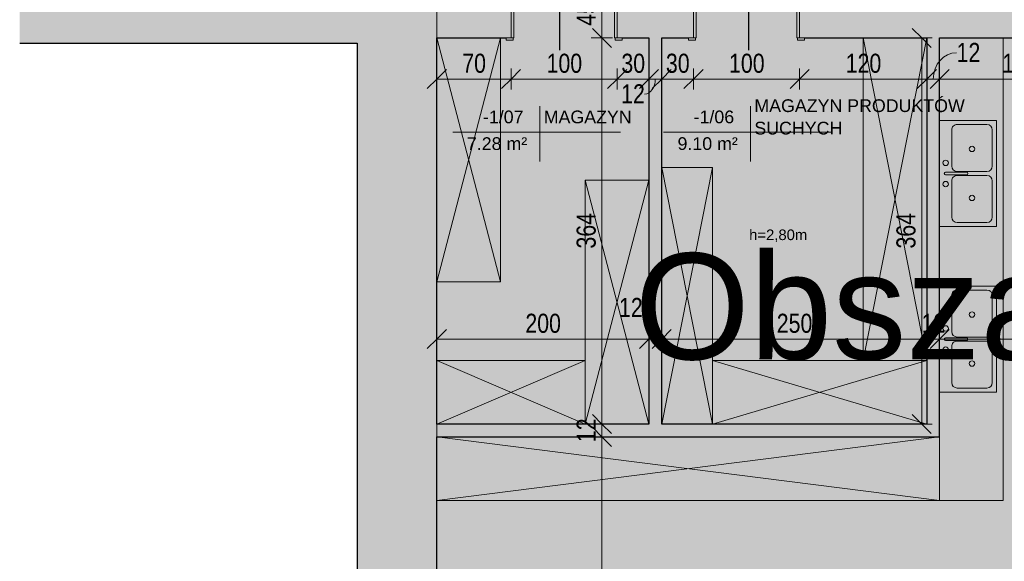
# Model space of a CAD drawing. Header units: centimetres. Extents: x 14802 to 18321, y -10692 to -8506.
# Tile 2 of 33: x 14802 to 15731, y -10119 to -9608. Entities that reach past the tile are written whole.
import ezdxf

# ---------------------------------------------------------------- set-up
doc = ezdxf.new("R2010")
doc.units = ezdxf.units.CM
for name, color, linetype, lineweight in [('A-ANNO-DIMS', 211, 'Continuous', 9), ('A-ANNO-DIMS-100', 211, 'Continuous', 9), ('A-AREA-IDEN', 2, 'Continuous', 9), ('A-DETL-GENF', 92, 'Continuous', 9), ('A-DETL-MEDM', 33, 'Continuous', 25), ('A-DETL-THIN', 151, 'Continuous', 9), ('A-DOOR', 31, 'Continuous', 9), ('A-DOOR-FRAM', 31, 'Continuous', 18), ('A-WALL', 113, 'Continuous', 9), ('A-WALL-PATT', 111, 'Continuous', 25), ('G-ANNO-TEXT', 231, 'Continuous', 9), ('P-SANR-FIXT', 6, 'Continuous', 9)]:
    doc.layers.add(name, color=color, linetype=linetype, lineweight=lineweight)
doc.styles.add('Arial_1', font='arial.ttf', dxfattribs={"height": 12})
doc.styles.add('Arial_3', font='arial.ttf', dxfattribs={"width": 0.8, "height": 18})
doc.styles.add('Arial_4', font='arial.ttf', dxfattribs={"height": 10})
doc.styles.add('Arial_6', font='arial.ttf', dxfattribs={"height": 100})
doc.dimstyles.new('Przekątna_-_1_8_mm_Arial', dxfattribs={"dimscale": 30.48, "dimtxt": 18.364669, "dimasz": 0.590551, "dimexe": 0.328084, "dimexo": 0.0625, "dimgap": 0.016404, "dimtad": 1, "dimdec": 0, "dimdsep": 46, "dimtxsty": 'Arial_3', "dimblk1": 'OBLIQUE', "dimblk2": 'OBLIQUE', "dimsah": 1, "dimcen": 0.09, "dimazin": 0, "dimtfac": 1, "dimtdec": 4, "dimtix": 1, "dimtmove": 0, "dimatfit": 3, "dimfxl": 0.328084, "dimfxlon": 1, "dimtvp": 1, "dimtolj": 1, "dimtzin": 0, "dimarcsym": 2})
doc.dimstyles.new('Przekątna_-_1_8_mm_Arial_1', dxfattribs={"dimscale": 30.48, "dimtxt": 18.364669, "dimasz": 0.590551, "dimexe": 0.328084, "dimexo": 0.0625, "dimgap": 0.016404, "dimtad": 1, "dimdec": 0, "dimdsep": 46, "dimtxsty": 'Arial_3', "dimblk1": 'OBLIQUE', "dimblk2": 'OBLIQUE', "dimsah": 1, "dimcen": 0.09, "dimazin": 0, "dimtfac": 1, "dimtdec": 4, "dimtix": 1, "dimtmove": 1, "dimatfit": 3, "dimfxl": 0.328084, "dimfxlon": 1, "dimtvp": 1, "dimtolj": 1, "dimtzin": 0, "dimarcsym": 2})

# ---------------------------------------------------------------- blocks, each defined once
blk = doc.blocks.new('Zlew kuchenny podwójny - 1000 x 535mm-496617-1_Poziom piwnicy')
at = {"layer": 'P-SANR-FIXT'}
for p, q in [((-48.43, 26.98), (-48.43, -26.52)), ((0.3, 21.27), (0.3, 1.5)), ((2.84, 21.27), (2.84, 1.5)), ((51.57, -26.52), (51.57, 26.98)), ((-44.62, 10.47), (-44.62, -17.63)), ((-5.42, 15.55), (-39.54, 15.55)), ((-0.34, 10.47), (-0.34, -17.63)), ((3.47, 10.47), (3.47, -17.63)), ((42.68, 15.55), (8.55, 15.55)), ((47.76, -17.63), (47.76, 10.47)), ((-48.43, -26.52), (51.57, -26.52)), ((-39.54, -22.71), (-5.42, -22.71)), ((8.55, -22.71), (42.68, -22.71))]:
    blk.add_line(p, q, dxfattribs=at)
for centre, radius, start, end in [((-8.43, 21.27), 2.54, 360, 180), ((-8.43, 21.27), 2.54, 180, 360), ((1.57, 21.27), 1.27, 360, 180), ((11.57, 21.27), 2.54, 360, 180), ((11.57, 21.27), 2.54, 180, 360), ((-39.54, 10.47), 5.08, 90, 180), ((-5.42, 10.47), 5.08, 360, 90), ((8.55, 10.47), 5.08, 90, 180), ((42.68, 10.47), 5.08, 360, 90), ((1.57, 1.5), 1.27, 180, 0), ((-21.53, -3.58), 2.54, 0, 180), ((-21.53, -3.58), 2.54, 180, 360), ((24.66, -3.58), 2.54, 0, 180), ((24.66, -3.58), 2.54, 180, 360), ((-39.54, -17.63), 5.08, 180, 270), ((-5.42, -17.63), 5.08, 270, 0), ((8.55, -17.63), 5.08, 180, 270), ((42.68, -17.63), 5.08, 270, 0)]:
    blk.add_arc(centre, radius, start, end, dxfattribs=at)
blk = doc.blocks.new('wewnetrzne dwupanelowe - 900 x 2100mm-456959-1_Poziom piwnicy')
at = {"layer": 'A-DOOR'}
for p, q in [((-54.635, 24.8175), (-48.135, 24.8175)), ((-54.635, 22.8175), (-54.635, 24.8175)), ((-48.135, 22.8175), (-54.635, 22.8175)), ((-48.135, 24.8175), (-48.135, 22.8175)), ((48.135, 24.8175), (54.635, 24.8175)), ((48.135, 22.8175), (48.135, 24.8175)), ((54.635, 22.8175), (48.135, 22.8175)), ((54.635, 24.8175), (54.635, 22.8175)), ((-54.635, -22.1825), (-48.135, -22.1825)), ((-54.635, -24.1825), (-54.635, -22.1825)), ((-48.135, -24.1825), (-54.635, -24.1825)), ((-48.135, -22.1825), (-48.135, -24.1825)), ((48.135, -22.1825), (54.635, -22.1825)), ((48.135, -24.1825), (48.135, -22.1825)), ((54.635, -24.1825), (48.135, -24.1825)), ((54.635, -22.1825), (54.635, -24.1825))]:
    blk.add_line(p, q, dxfattribs=at)
at = {"layer": 'A-DOOR', "lineweight": 18}
for p, q in [((44, -22.1825), (47.5, -22.1825)), ((44, -117.1825), (44, -22.1825)), ((47.5, -22.1825), (47.5, -117.1825)), ((47.5, -117.1825), (44, -117.1825))]:
    blk.add_line(p, q, dxfattribs=at)
at = {"layer": 'A-DOOR'}
blk.add_arc((47.5, -22.1825), 95, 180, 270, dxfattribs=at)
at = {"layer": 'A-DOOR-FRAM'}
for p, q in [((-50, 22.8175), (-47.5, 22.8175)), ((-50, -22.1825), (-50, 22.8175)), ((-47.5, 22.8175), (-47.5, -15.19)), ((47.5, 22.8175), (50, 22.8175)), ((47.5, -15.19), (47.5, 22.8175)), ((50, 22.8175), (50, -22.1825)), ((-47.5, -15.19), (-46.23, -15.19)), ((-46.23, -15.19), (-46.23, -18.6825)), ((46.23, -15.19), (47.5, -15.19)), ((46.23, -18.6825), (46.23, -15.19)), ((-47.5, -22.1825), (-50, -22.1825)), ((-47.5, -18.6825), (-47.5, -22.1825)), ((-46.23, -18.6825), (-47.5, -18.6825)), ((47.5, -18.6825), (46.23, -18.6825)), ((47.5, -22.1825), (47.5, -18.6825)), ((50, -22.1825), (47.5, -22.1825))]:
    blk.add_line(p, q, dxfattribs=at)
blk = doc.blocks.new('Etyk_pom_1_mala - Etyk_pom_1_mala-219433-1_Poziom piwnicy')
at = {"layer": 'A-AREA-IDEN'}
for p, q in [((-0.0958, 0.1444), (-0.0958, -0.3781)), ((-0.9154, -0.1015), (0.6661, -0.1015))]:
    blk.add_line(p, q, dxfattribs=at)
blk = doc.blocks.new('DIMBLOCK10-1_Poziom piwnicy')
at = {"layer": 'A-ANNO-DIMS-100'}
for p, q in [((15195.62, -9909.53), (15195.62, -9899.53)), ((15195.62, -9909.53), (15204.62, -9900.53)), ((15395.62, -9909.53), (15395.62, -9899.53)), ((15395.62, -9909.53), (15404.62, -9900.53)), ((15195.62, -9909.53), (15186.62, -9918.53)), ((15195.62, -9909.53), (15395.62, -9909.53)), ((15195.62, -9909.53), (15195.62, -9919.53)), ((15395.62, -9909.53), (15386.62, -9918.53)), ((15395.62, -9909.53), (15395.62, -9919.53))]:
    blk.add_line(p, q, dxfattribs=at)
at = {"layer": 'A-ANNO-DIMS-100', "color": 0, "insert": (15279.09, -9885.66), "char_height": 18, "width": 39.6677, "attachment_point": 1, "line_spacing_factor": 0.941778, "style": 'Arial_3'}
blk.add_mtext('200', dxfattribs=at)
blk = doc.blocks.new('_Oblique')
at = {"color": 0, "linetype": 'ByBlock', "lineweight": -2}
blk.add_line((-0.5, -0.5), (0.5, 0.5), dxfattribs=at)
blk = doc.blocks.new('DIMBLOCK11-1_Poziom piwnicy')
at = {"layer": 'A-ANNO-DIMS-100'}
for p, q in [((15395.62, -9909.53), (15395.62, -9899.53)), ((15395.62, -9909.53), (15404.62, -9900.53)), ((15407.62, -9909.53), (15407.62, -9899.53)), ((15407.62, -9909.53), (15416.62, -9900.53)), ((15395.62, -9909.53), (15386.62, -9918.53)), ((15395.62, -9909.53), (15407.62, -9909.53)), ((15395.62, -9909.53), (15395.62, -9919.53)), ((15407.62, -9909.53), (15398.62, -9918.53)), ((15407.62, -9909.53), (15407.62, -9919.53))]:
    blk.add_line(p, q, dxfattribs=at)
blk.add_ellipse((15389.39, -9909.53), major_axis=(0, 29.52), ratio=0.414186, start_param=4.712389, end_param=6.283185, dxfattribs=at)
at = {"layer": 'A-ANNO-DIMS-100', "color": 0, "insert": (15367.36, -9870.76), "char_height": 18, "width": 26.4451, "attachment_point": 1, "line_spacing_factor": 0.941778, "style": 'Arial_3'}
blk.add_mtext('12', dxfattribs=at)
blk = doc.blocks.new('DIMBLOCK12-1_Poziom piwnicy')
at = {"layer": 'A-ANNO-DIMS-100'}
for p, q in [((15407.62, -9909.53), (15407.62, -9899.53)), ((15407.62, -9909.53), (15416.62, -9900.53)), ((15657.62, -9909.53), (15657.62, -9899.53)), ((15657.62, -9909.53), (15666.62, -9900.53)), ((15407.62, -9909.53), (15398.62, -9918.53)), ((15407.62, -9909.53), (15657.62, -9909.53)), ((15407.62, -9909.53), (15407.62, -9919.53)), ((15657.62, -9909.53), (15648.62, -9918.53)), ((15657.62, -9909.53), (15657.62, -9919.53))]:
    blk.add_line(p, q, dxfattribs=at)
at = {"layer": 'A-ANNO-DIMS-100', "color": 0, "insert": (15516.09, -9885.66), "char_height": 18, "width": 39.6677, "attachment_point": 1, "line_spacing_factor": 0.941778, "style": 'Arial_3'}
blk.add_mtext('250', dxfattribs=at)
blk = doc.blocks.new('DIMBLOCK13-1_Poziom piwnicy')
at = {"layer": 'A-ANNO-DIMS-100'}
for p, q in [((15657.62, -9909.53), (15657.62, -9899.53)), ((15657.62, -9909.53), (15666.62, -9900.53)), ((15669.62, -9909.53), (15669.62, -9899.53)), ((15669.62, -9909.53), (15678.62, -9900.53)), ((15657.62, -9909.53), (15648.62, -9918.53)), ((15657.62, -9909.53), (15669.62, -9909.53)), ((15657.62, -9909.53), (15657.62, -9919.53)), ((15669.62, -9909.53), (15660.62, -9918.53)), ((15669.62, -9909.53), (15669.62, -9919.53))]:
    blk.add_line(p, q, dxfattribs=at)
at = {"layer": 'A-ANNO-DIMS-100', "color": 0, "insert": (15652.6, -9885.66), "char_height": 18, "width": 26.4451, "attachment_point": 1, "line_spacing_factor": 0.941778, "style": 'Arial_3'}
blk.add_mtext('12', dxfattribs=at)
blk = doc.blocks.new('DIMBLOCK14-1_Poziom piwnicy')
at = {"layer": 'A-ANNO-DIMS-100'}
for p, q in [((15669.62, -9909.53), (15669.62, -9899.53)), ((15669.62, -9909.53), (15678.62, -9900.53)), ((16193.62, -9909.53), (16193.62, -9899.53)), ((16193.62, -9909.53), (16202.62, -9900.53)), ((15669.62, -9909.53), (15660.62, -9918.53)), ((15669.62, -9909.53), (16193.62, -9909.53)), ((15669.62, -9909.53), (15669.62, -9919.53)), ((16193.62, -9909.53), (16184.62, -9918.53)), ((16193.62, -9909.53), (16193.62, -9919.53))]:
    blk.add_line(p, q, dxfattribs=at)
at = {"layer": 'A-ANNO-DIMS-100', "color": 0, "insert": (15915.09, -9885.66), "char_height": 18, "width": 39.6677, "attachment_point": 1, "line_spacing_factor": 0.941778, "style": 'Arial_3'}
blk.add_mtext('524', dxfattribs=at)
blk = doc.blocks.new('DIMBLOCK63-1_Poziom piwnicy')
at = {"layer": 'A-ANNO-DIMS-100'}
for p, q in [((15351.28, -10001.71), (15342.28, -9992.71)), ((15351.28, -10001.71), (15341.28, -10001.71)), ((15351.28, -10340.49), (15351.28, -10001.71)), ((15351.28, -10001.71), (15360.28, -10010.71)), ((15351.28, -10001.71), (15361.28, -10001.71)), ((15351.28, -10340.49), (15342.28, -10331.49)), ((15351.28, -10340.49), (15341.28, -10340.49)), ((15351.28, -10340.49), (15360.28, -10349.49)), ((15351.28, -10340.49), (15361.28, -10340.49))]:
    blk.add_line(p, q, dxfattribs=at)
at = {"layer": 'A-ANNO-DIMS-100', "color": 0, "insert": (15327.41, -10187.63), "char_height": 18, "width": 39.6677, "attachment_point": 1, "rotation": 90, "line_spacing_factor": 0.941778, "style": 'Arial_3'}
blk.add_mtext('339', dxfattribs=at)
blk = doc.blocks.new('DIMBLOCK64-1_Poziom piwnicy')
at = {"layer": 'A-ANNO-DIMS-100'}
for p, q in [((15351.28, -9989.71), (15342.28, -9980.71)), ((15351.28, -9989.71), (15341.28, -9989.71)), ((15351.28, -10001.71), (15342.28, -9992.71)), ((15351.28, -10001.71), (15351.28, -9989.71)), ((15351.28, -9989.71), (15360.28, -9998.71)), ((15351.28, -9989.71), (15361.28, -9989.71)), ((15351.28, -10001.71), (15341.28, -10001.71)), ((15351.28, -10001.71), (15360.28, -10010.71)), ((15351.28, -10001.71), (15361.28, -10001.71))]:
    blk.add_line(p, q, dxfattribs=at)
at = {"layer": 'A-ANNO-DIMS-100', "color": 0, "insert": (15327.41, -10006.73), "char_height": 18, "width": 26.4451, "attachment_point": 1, "rotation": 90, "line_spacing_factor": 0.941778, "style": 'Arial_3'}
blk.add_mtext('12', dxfattribs=at)
blk = doc.blocks.new('DIMBLOCK65-1_Poziom piwnicy')
at = {"layer": 'A-ANNO-DIMS-100'}
for p, q in [((15351.28, -9625.71), (15342.28, -9616.71)), ((15351.28, -9625.71), (15341.28, -9625.71)), ((15351.28, -9989.71), (15351.28, -9625.71)), ((15351.28, -9625.71), (15360.28, -9634.71)), ((15351.28, -9625.71), (15361.28, -9625.71)), ((15351.28, -9989.71), (15342.28, -9980.71)), ((15351.28, -9989.71), (15341.28, -9989.71)), ((15351.28, -9989.71), (15360.28, -9998.71)), ((15351.28, -9989.71), (15361.28, -9989.71))]:
    blk.add_line(p, q, dxfattribs=at)
at = {"layer": 'A-ANNO-DIMS-100', "color": 0, "insert": (15327.41, -9824.24), "char_height": 18, "width": 39.6677, "attachment_point": 1, "rotation": 90, "line_spacing_factor": 0.941778, "style": 'Arial_3'}
blk.add_mtext('364', dxfattribs=at)
blk = doc.blocks.new('DIMBLOCK66-1_Poziom piwnicy')
at = {"layer": 'A-ANNO-DIMS-100'}
for p, q in [((15351.28, -9580.71), (15342.28, -9571.71)), ((15351.28, -9580.71), (15341.28, -9580.71)), ((15351.28, -9625.71), (15351.28, -9580.71)), ((15351.28, -9580.71), (15360.28, -9589.71)), ((15351.28, -9580.71), (15361.28, -9580.71)), ((15351.28, -9625.71), (15342.28, -9616.71)), ((15351.28, -9625.71), (15341.28, -9625.71)), ((15351.28, -9625.71), (15360.28, -9634.71)), ((15351.28, -9625.71), (15361.28, -9625.71))]:
    blk.add_line(p, q, dxfattribs=at)
at = {"layer": 'A-ANNO-DIMS-100', "color": 0, "insert": (15327.41, -9614.23), "char_height": 18, "width": 26.4451, "attachment_point": 1, "rotation": 90, "line_spacing_factor": 0.941778, "style": 'Arial_3'}
blk.add_mtext('45', dxfattribs=at)
blk = doc.blocks.new('DIMBLOCK73-1_Poziom piwnicy')
at = {"layer": 'A-ANNO-DIMS-100'}
for p, q in [((15652.75, -9625.71), (15643.75, -9616.71)), ((15652.75, -9625.71), (15642.75, -9625.71)), ((15652.75, -9989.71), (15652.75, -9625.71)), ((15652.75, -9625.71), (15661.75, -9634.71)), ((15652.75, -9625.71), (15662.75, -9625.71)), ((15652.75, -9989.71), (15643.75, -9980.71)), ((15652.75, -9989.71), (15642.75, -9989.71)), ((15652.75, -9989.71), (15661.75, -9998.71)), ((15652.75, -9989.71), (15662.75, -9989.71))]:
    blk.add_line(p, q, dxfattribs=at)
at = {"layer": 'A-ANNO-DIMS-100', "color": 0, "insert": (15628.88, -9824.24), "char_height": 18, "width": 39.6677, "attachment_point": 1, "rotation": 90, "line_spacing_factor": 0.941778, "style": 'Arial_3'}
blk.add_mtext('364', dxfattribs=at)
blk = doc.blocks.new('DIMBLOCK240-1_Poziom piwnicy')
at = {"layer": 'A-ANNO-DIMS-100'}
for p, q in [((15195.62, -9664.41), (15195.62, -9654.41)), ((15195.62, -9664.41), (15204.62, -9655.41)), ((15265.62, -9664.41), (15265.62, -9654.41)), ((15265.62, -9664.41), (15274.62, -9655.41)), ((15195.62, -9664.41), (15186.62, -9673.41)), ((15195.62, -9664.41), (15265.62, -9664.41)), ((15195.62, -9664.41), (15195.62, -9674.41)), ((15265.62, -9664.41), (15256.62, -9673.41)), ((15265.62, -9664.41), (15265.62, -9674.41))]:
    blk.add_line(p, q, dxfattribs=at)
at = {"layer": 'A-ANNO-DIMS-100', "color": 0, "insert": (15219.6, -9640.55), "char_height": 18, "width": 26.4451, "attachment_point": 1, "line_spacing_factor": 0.941778, "style": 'Arial_3'}
blk.add_mtext('70', dxfattribs=at)
blk = doc.blocks.new('DIMBLOCK241-1_Poziom piwnicy')
at = {"layer": 'A-ANNO-DIMS-100'}
for p, q in [((15265.62, -9664.41), (15265.62, -9654.41)), ((15265.62, -9664.41), (15274.62, -9655.41)), ((15365.62, -9664.41), (15365.62, -9654.41)), ((15365.62, -9664.41), (15374.62, -9655.41)), ((15265.62, -9664.41), (15256.62, -9673.41)), ((15265.62, -9664.41), (15365.62, -9664.41)), ((15265.62, -9664.41), (15265.62, -9674.41)), ((15365.62, -9664.41), (15356.62, -9673.41)), ((15365.62, -9664.41), (15365.62, -9674.41))]:
    blk.add_line(p, q, dxfattribs=at)
at = {"layer": 'A-ANNO-DIMS-100', "color": 0, "insert": (15299.09, -9640.55), "char_height": 18, "width": 39.6677, "attachment_point": 1, "line_spacing_factor": 0.941778, "style": 'Arial_3'}
blk.add_mtext('100', dxfattribs=at)
blk = doc.blocks.new('DIMBLOCK242-1_Poziom piwnicy')
at = {"layer": 'A-ANNO-DIMS-100'}
for p, q in [((15365.62, -9664.41), (15365.62, -9654.41)), ((15365.62, -9664.41), (15374.62, -9655.41)), ((15395.62, -9664.41), (15395.62, -9654.41)), ((15395.62, -9664.41), (15404.62, -9655.41)), ((15365.62, -9664.41), (15356.62, -9673.41)), ((15365.62, -9664.41), (15395.62, -9664.41)), ((15365.62, -9664.41), (15365.62, -9674.41)), ((15395.62, -9664.41), (15386.62, -9673.41)), ((15395.62, -9664.41), (15395.62, -9674.41))]:
    blk.add_line(p, q, dxfattribs=at)
at = {"layer": 'A-ANNO-DIMS-100', "color": 0, "insert": (15369.6, -9640.55), "char_height": 18, "width": 26.4451, "attachment_point": 1, "line_spacing_factor": 0.941778, "style": 'Arial_3'}
blk.add_mtext('30', dxfattribs=at)
blk = doc.blocks.new('DIMBLOCK243-1_Poziom piwnicy')
at = {"layer": 'A-ANNO-DIMS-100'}
for p, q in [((15395.62, -9664.41), (15395.62, -9654.41)), ((15395.62, -9664.41), (15404.62, -9655.41)), ((15407.62, -9664.41), (15407.62, -9654.41)), ((15407.62, -9664.41), (15416.62, -9655.41)), ((15395.62, -9664.41), (15386.62, -9673.41)), ((15395.62, -9664.41), (15407.62, -9664.41)), ((15395.62, -9664.41), (15395.62, -9674.41)), ((15407.62, -9664.41), (15398.62, -9673.41)), ((15407.62, -9664.41), (15407.62, -9674.41))]:
    blk.add_line(p, q, dxfattribs=at)
blk.add_ellipse((15391.43, -9664.41), major_axis=(0, 14.16), ratio=0.719473, start_param=3.141593, end_param=4.712389, dxfattribs=at)
at = {"layer": 'A-ANNO-DIMS-100', "color": 0, "insert": (15369.39, -9669.34), "char_height": 18, "width": 26.4451, "attachment_point": 1, "line_spacing_factor": 0.941778, "style": 'Arial_3'}
blk.add_mtext('12', dxfattribs=at)
blk = doc.blocks.new('DIMBLOCK244-1_Poziom piwnicy')
at = {"layer": 'A-ANNO-DIMS-100'}
for p, q in [((15407.62, -9664.41), (15407.62, -9654.41)), ((15407.62, -9664.41), (15416.62, -9655.41)), ((15437.62, -9664.41), (15437.62, -9654.41)), ((15437.62, -9664.41), (15446.62, -9655.41)), ((15407.62, -9664.41), (15398.62, -9673.41)), ((15407.62, -9664.41), (15437.62, -9664.41)), ((15407.62, -9664.41), (15407.62, -9674.41)), ((15437.62, -9664.41), (15428.62, -9673.41)), ((15437.62, -9664.41), (15437.62, -9674.41))]:
    blk.add_line(p, q, dxfattribs=at)
at = {"layer": 'A-ANNO-DIMS-100', "color": 0, "insert": (15411.6, -9640.55), "char_height": 18, "width": 26.4451, "attachment_point": 1, "line_spacing_factor": 0.941778, "style": 'Arial_3'}
blk.add_mtext('30', dxfattribs=at)
blk = doc.blocks.new('DIMBLOCK245-1_Poziom piwnicy')
at = {"layer": 'A-ANNO-DIMS-100'}
for p, q in [((15437.62, -9664.41), (15437.62, -9654.41)), ((15437.62, -9664.41), (15446.62, -9655.41)), ((15537.62, -9664.41), (15537.62, -9654.41)), ((15537.62, -9664.41), (15546.62, -9655.41)), ((15437.62, -9664.41), (15428.62, -9673.41)), ((15437.62, -9664.41), (15537.62, -9664.41)), ((15437.62, -9664.41), (15437.62, -9674.41)), ((15537.62, -9664.41), (15528.62, -9673.41)), ((15537.62, -9664.41), (15537.62, -9674.41))]:
    blk.add_line(p, q, dxfattribs=at)
at = {"layer": 'A-ANNO-DIMS-100', "color": 0, "insert": (15471.09, -9640.55), "char_height": 18, "width": 39.6677, "attachment_point": 1, "line_spacing_factor": 0.941778, "style": 'Arial_3'}
blk.add_mtext('100', dxfattribs=at)
blk = doc.blocks.new('DIMBLOCK246-1_Poziom piwnicy')
at = {"layer": 'A-ANNO-DIMS-100'}
for p, q in [((15537.62, -9664.41), (15537.62, -9654.41)), ((15537.62, -9664.41), (15546.62, -9655.41)), ((15657.62, -9664.41), (15657.62, -9654.41)), ((15657.62, -9664.41), (15666.62, -9655.41)), ((15537.62, -9664.41), (15528.62, -9673.41)), ((15537.62, -9664.41), (15657.62, -9664.41)), ((15537.62, -9664.41), (15537.62, -9674.41)), ((15657.62, -9664.41), (15648.62, -9673.41)), ((15657.62, -9664.41), (15657.62, -9674.41))]:
    blk.add_line(p, q, dxfattribs=at)
at = {"layer": 'A-ANNO-DIMS-100', "color": 0, "insert": (15581.09, -9640.55), "char_height": 18, "width": 39.6677, "attachment_point": 1, "line_spacing_factor": 0.941778, "style": 'Arial_3'}
blk.add_mtext('120', dxfattribs=at)
blk = doc.blocks.new('DIMBLOCK247-1_Poziom piwnicy')
at = {"layer": 'A-ANNO-DIMS-100'}
for p, q in [((15657.62, -9664.41), (15657.62, -9654.41)), ((15657.62, -9664.41), (15666.62, -9655.41)), ((15669.62, -9664.41), (15669.62, -9654.41)), ((15669.62, -9664.41), (15678.62, -9655.41)), ((15657.62, -9664.41), (15648.62, -9673.41)), ((15657.62, -9664.41), (15669.62, -9664.41)), ((15657.62, -9664.41), (15657.62, -9674.41)), ((15669.62, -9664.41), (15660.62, -9673.41)), ((15669.62, -9664.41), (15669.62, -9674.41))]:
    blk.add_line(p, q, dxfattribs=at)
blk.add_ellipse((15685.62, -9664.41), major_axis=(0, 24.82), ratio=0.886401, start_param=0, end_param=1.570796, dxfattribs=at)
at = {"layer": 'A-ANNO-DIMS-100', "color": 0, "insert": (15685.62, -9630.36), "char_height": 18, "width": 26.4451, "attachment_point": 1, "line_spacing_factor": 0.941778, "style": 'Arial_3'}
blk.add_mtext('12', dxfattribs=at)
blk = doc.blocks.new('DIMBLOCK248-1_Poziom piwnicy')
at = {"layer": 'A-ANNO-DIMS-100'}
for p, q in [((15669.62, -9664.41), (15669.62, -9654.41)), ((15669.62, -9664.41), (15678.62, -9655.41)), ((15820.62, -9664.41), (15820.62, -9654.41)), ((15820.62, -9664.41), (15829.62, -9655.41)), ((15669.62, -9664.41), (15660.62, -9673.41)), ((15669.62, -9664.41), (15820.62, -9664.41)), ((15669.62, -9664.41), (15669.62, -9674.41)), ((15820.62, -9664.41), (15811.62, -9673.41)), ((15820.62, -9664.41), (15820.62, -9674.41))]:
    blk.add_line(p, q, dxfattribs=at)
at = {"layer": 'A-ANNO-DIMS-100', "color": 0, "insert": (15728.59, -9640.55), "char_height": 18, "width": 39.6677, "attachment_point": 1, "line_spacing_factor": 0.941778, "style": 'Arial_3'}
blk.add_mtext('151', dxfattribs=at)

msp = doc.modelspace()

# ---------------------------------------------------------------- hatches: boundary and pattern name
at = {"layer": 'A-DETL-GENF'}
h = msp.add_hatch(color=9, dxfattribs=at)
h.paths.add_polyline_path([(16346.98, -10340.49), (16840.62, -10340.49), (16840.62, -9843.49), (17026.72, -9843.49), (17026.72, -9837.49), (16840.62, -9837.49), (16840.62, -9825.71), (16794.62, -9825.71), (16794.62, -9937.49), (16762.17, -9937.49), (16762.17, -9993.49), (16794.62, -9993.49), (16794.62, -10151.35), (16800.76, -10151.35), (16800.76, -10153.35), (16796.12, -10153.35), (16796.12, -10159.35), (16800.76, -10159.35), (16800.76, -10161.35), (16794.62, -10161.35), (16794.62, -10322.49), (16636.62, -10322.49), (16636.62, -10159.35), (16706.12, -10159.35), (16706.12, -10153.35), (16636.62, -10153.35), (16636.62, -10146.21), (16630.62, -10146.21), (16630.62, -10248.71), (16588.62, -10248.71), (16588.62, -10322.49), (16433.62, -10322.49), (16433.62, -10248.71), (16385.62, -10248.71), (16385.62, -10322.49), (16239.62, -10322.49), (16239.62, -10307.71), (16193.62, -10307.71), (16193.62, -10340.49), (16341.58, -10340.49)])
h.paths.add_polyline_path([(17328.62, -10340.49), (17368.62, -10340.49), (17368.62, -9843.49), (17523.72, -9843.49), (17523.72, -9837.49), (17368.62, -9837.49), (17368.62, -9633.71), (17518.72, -9633.71), (17518.72, -9580.71), (17181.72, -9580.71), (17181.72, -9633.71), (17328.62, -9633.71), (17328.62, -9837.49), (17176.72, -9837.49), (17176.72, -9843.49), (17328.62, -9843.49), (17328.62, -10156.03)])
h.paths.add_polyline_path([(16236.12, -10207.71), (16239.62, -10207.71), (16239.62, -9993.49), (16385.62, -9993.49), (16385.62, -10053.71), (16433.62, -10053.71), (16433.62, -9993.49), (16588.62, -9993.49), (16588.62, -10053.71), (16628.62, -10053.71), (16628.62, -10051.58), (16630.62, -10051.58), (16630.62, -10056.21), (16636.62, -10056.21), (16636.62, -9993.49), (16662.17, -9993.49), (16662.17, -9937.49), (16239.62, -9937.49), (16239.62, -9825.71), (16193.62, -9825.71), (16193.62, -10207.71), (16232.63, -10207.71)])
h.paths.add_polyline_path([(15652.36, -10001.71), (15669.62, -10001.71), (15669.62, -9625.71), (15820.62, -9625.71), (15820.62, -9580.71), (15537.62, -9580.71), (15537.62, -9625.71), (15657.62, -9625.71), (15657.62, -9989.71), (15407.62, -9989.71), (15407.62, -9625.71), (15437.62, -9625.71), (15437.62, -9580.71), (15365.62, -9580.71), (15365.62, -9625.71), (15395.62, -9625.71), (15395.62, -9989.71), (15195.62, -9989.71), (15195.62, -10001.71), (15242.17, -10001.71)])
h.paths.add_polyline_path([(17845.62, -9843.49), (17845.62, -9837.49), (17673.72, -9837.49), (17673.72, -9843.49), (17843.41, -9843.49)])
h.paths.add_polyline_path([(16840.62, -9680.71), (16840.62, -9633.71), (17021.72, -9633.71), (17021.72, -9580.71), (16840.62, -9580.71), (16840.62, -9600.25), (16794.62, -9600.25), (16794.62, -9680.71), (16824.62, -9680.71)])
h.paths.add_polyline_path([(16193.62, -9680.71), (16239.62, -9680.71), (16239.62, -9600.25), (16193.62, -9600.25), (16193.62, -9580.71), (15920.62, -9580.71), (15920.62, -9625.71), (16193.62, -9625.71), (16193.62, -9672.73)])
h.paths.add_polyline_path([(17696.43, -9633.71), (17845.62, -9633.71), (17845.62, -9580.71), (17678.72, -9580.71), (17678.72, -9633.71)])
h.paths.add_polyline_path([(15260.99, -9625.71), (15265.62, -9625.71), (15265.62, -9580.71), (15195.62, -9580.71), (15195.62, -9625.71), (15242.17, -9625.71)])
h.paths.add_polyline_path([(17705.26, -9385.71), (17845.62, -9385.71), (17845.62, -9351.71), (17716.62, -9351.71), (17716.62, -9201.71), (17740.12, -9201.71), (17740.12, -9195.71), (17705.86, -9195.71), (17705.86, -9201.71), (17710.62, -9201.71), (17710.62, -9351.71), (17700.62, -9351.71), (17700.62, -9385.71)])
h.paths.add_polyline_path([(17156.51, -9385.71), (17610.62, -9385.71), (17610.62, -9351.71), (17368.62, -9351.71), (17368.62, -9322.71), (17318.62, -9322.71), (17318.62, -9351.71), (16840.62, -9351.71), (16840.62, -9385.71), (17001.22, -9385.71)])
h.paths.add_polyline_path([(15953.62, -9385.71), (16033.62, -9385.71), (16033.62, -9351.71), (15971.62, -9351.71), (15971.62, -9240.71), (16002.62, -9240.71), (16002.62, -9174.71), (16029.62, -9174.71), (16029.62, -9168.71), (16002.62, -9168.71), (16002.62, -9070.71), (16007.62, -9070.71), (16007.62, -9064.71), (16002.62, -9064.71), (16002.62, -8917.71), (15996.62, -8917.71), (15996.62, -9234.71), (15951.12, -9234.71), (15951.12, -9240.71), (15965.62, -9240.71), (15965.62, -9351.71), (15953.62, -9351.71), (15953.62, -9382.21)])
h.paths.add_polyline_path([(16193.62, -9385.71), (16193.62, -9351.71), (16133.62, -9351.71), (16133.62, -9385.71), (16138.26, -9385.71)])
h.paths.add_polyline_path([(15606.26, -9385.71), (15853.62, -9385.71), (15853.62, -9351.71), (15844.62, -9351.71), (15844.62, -9346.71), (15838.62, -9346.71), (15838.62, -9351.71), (15658.62, -9351.71), (15658.62, -9240.71), (15749.12, -9240.71), (15749.12, -9234.71), (15658.62, -9234.71), (15658.62, -9156.71), (15838.62, -9156.71), (15838.62, -9232.71), (15838.76, -9232.71), (15838.76, -9234.71), (15834.12, -9234.71), (15834.12, -9240.71), (15838.76, -9240.71), (15838.76, -9242.71), (15838.62, -9242.71), (15838.62, -9246.71), (15844.62, -9246.71), (15844.62, -9240.71), (15851.12, -9240.71), (15851.12, -9234.71), (15844.62, -9234.71), (15844.62, -9150.71), (15658.62, -9150.71), (15658.62, -8917.71), (15648.62, -8917.71), (15648.62, -9150.71), (15601.62, -9150.71), (15601.62, -9156.71), (15648.62, -9156.71), (15648.62, -9351.71), (15601.62, -9351.71), (15601.62, -9385.71)])
h.paths.add_polyline_path([(15501.62, -9385.71), (15501.62, -9351.71), (15438.62, -9351.71), (15438.62, -9156.71), (15501.62, -9156.71), (15501.62, -9150.71), (15438.62, -9150.71), (15438.62, -8917.71), (15420.62, -8917.71), (15420.62, -9351.71), (15365.62, -9351.71), (15365.62, -9385.71), (15496.99, -9385.71)])
h.paths.add_polyline_path([(15265.62, -9385.71), (15265.62, -9351.71), (15195.62, -9351.71), (15195.62, -9385.71), (15260.99, -9385.71)])
h.paths.add_polyline_path([(17361.63, -9222.71), (17368.62, -9222.71), (17368.62, -9207.71), (17478.62, -9207.71), (17478.62, -9201.71), (17368.62, -9201.71), (17368.62, -8917.71), (17318.62, -8917.71), (17318.62, -9222.71)])
h.paths.add_polyline_path([(17601.12, -9207.71), (17601.23, -9201.71), (17605.86, -9201.71), (17605.86, -9195.71), (17601.12, -9195.71), (17601.12, -8917.71), (17595.12, -8917.71), (17595.12, -9201.71), (17568.62, -9201.71), (17568.62, -9207.71), (17595.12, -9207.71)])
h.paths.add_polyline_path([(17845.62, -9201.71), (17845.62, -9195.71), (17825.12, -9195.71), (17825.12, -9201.71), (17829.76, -9201.71)])
h.paths.add_polyline_path([(16134.26, -9174.71), (16193.62, -9174.71), (16193.62, -9168.71), (16129.62, -9168.71), (16129.62, -9174.71)])
h.paths.add_polyline_path([(16097.26, -9070.71), (16103.62, -9070.71), (16103.62, -8917.71), (16097.62, -8917.71), (16097.62, -9064.71), (16092.62, -9064.71), (16092.62, -9070.71)])
h = msp.add_hatch(color=9, dxfattribs=at)
h.paths.add_polyline_path([(17490.62, -10340.49), (17845.62, -10340.49), (17845.62, -9843.49), (17673.72, -9843.49), (17673.72, -9837.49), (17845.62, -9837.49), (17845.62, -9633.71), (17678.72, -9633.71), (17678.72, -9580.71), (17845.62, -9580.71), (17845.62, -9385.71), (17700.62, -9385.71), (17700.62, -9351.71), (17710.62, -9351.71), (17710.62, -9201.71), (17705.86, -9201.71), (17705.86, -9195.71), (17740.12, -9195.71), (17740.12, -9201.71), (17716.62, -9201.71), (17716.62, -9351.71), (17845.62, -9351.71), (17845.62, -9201.71), (17825.12, -9201.71), (17825.12, -9195.71), (17845.62, -9195.71), (17845.62, -8917.71), (17601.12, -8917.71), (17601.23, -9195.71), (17605.86, -9195.71), (17605.86, -9201.71), (17601.12, -9201.71), (17601.12, -9207.71), (17568.62, -9207.71), (17568.62, -9201.71), (17595.12, -9201.71), (17595.12, -8917.71), (17368.62, -8917.71), (17368.62, -9201.71), (17478.62, -9201.71), (17478.62, -9207.71), (17368.62, -9207.71), (17368.62, -9222.71), (17318.62, -9222.71), (17318.62, -8917.71), (16840.62, -8917.71), (16840.62, -9351.71), (17318.62, -9351.71), (17318.62, -9322.71), (17368.62, -9322.71), (17368.62, -9351.71), (17610.62, -9351.71), (17610.62, -9385.71), (16840.62, -9385.71), (16840.62, -9580.71), (17021.72, -9580.71), (17021.72, -9633.71), (16840.62, -9633.71), (16840.62, -9680.71), (16794.62, -9680.71), (16794.62, -9600.25), (16239.62, -9600.25), (16239.62, -9680.71), (16193.62, -9680.71), (16193.62, -9625.71), (15920.62, -9625.71), (15920.62, -9580.71), (16193.62, -9580.71), (16193.62, -9385.71), (16133.62, -9385.71), (16133.62, -9351.71), (16193.62, -9351.71), (16193.62, -9174.71), (16129.62, -9174.71), (16129.62, -9168.71), (16193.62, -9168.71), (16193.62, -8917.71), (16103.62, -8917.71), (16103.62, -9070.71), (16092.62, -9070.71), (16092.62, -9064.71), (16097.62, -9064.71), (16097.62, -8917.71), (16002.62, -8917.71), (16002.62, -9064.71), (16007.62, -9064.71), (16007.62, -9070.71), (16002.62, -9070.71), (16002.62, -9168.71), (16029.62, -9168.71), (16029.62, -9174.71), (16002.62, -9174.71), (16002.62, -9240.71), (15971.62, -9240.71), (15971.62, -9351.71), (16033.62, -9351.71), (16033.62, -9385.71), (15953.62, -9385.71), (15953.62, -9351.71), (15965.62, -9351.71), (15965.62, -9240.71), (15951.12, -9240.71), (15951.12, -9234.71), (15996.62, -9234.71), (15996.62, -8917.71), (15658.62, -8917.71), (15658.62, -9150.71), (15844.62, -9150.71), (15844.62, -9234.71), (15851.12, -9234.71), (15851.12, -9240.71), (15844.62, -9240.71), (15844.62, -9246.71), (15838.62, -9246.71), (15838.62, -9242.71), (15838.76, -9242.71), (15838.76, -9240.71), (15834.12, -9240.71), (15834.12, -9234.71), (15838.76, -9234.71), (15838.76, -9232.71), (15838.62, -9232.71), (15838.62, -9156.71), (15658.62, -9156.71), (15658.62, -9234.71), (15749.12, -9234.71), (15749.12, -9240.71), (15658.62, -9240.71), (15658.62, -9351.71), (15838.62, -9351.71), (15838.62, -9346.71), (15844.62, -9346.71), (15844.62, -9351.71), (15853.62, -9351.71), (15853.62, -9385.71), (15601.62, -9385.71), (15601.62, -9351.71), (15648.62, -9351.71), (15648.62, -9156.71), (15601.62, -9156.71), (15601.62, -9150.71), (15648.62, -9150.71), (15648.62, -8917.71), (15438.62, -8917.71), (15438.62, -9150.71), (15501.62, -9150.71), (15501.62, -9156.71), (15438.62, -9156.71), (15438.62, -9351.71), (15501.62, -9351.71), (15501.62, -9385.71), (15365.62, -9385.71), (15365.62, -9351.71), (15420.62, -9351.71), (15420.62, -8917.71), (15195.62, -8917.71), (15195.62, -9351.71), (15265.62, -9351.71), (15265.62, -9385.71), (15195.62, -9385.71), (15195.62, -9580.71), (15265.62, -9580.71), (15265.62, -9625.71), (15195.62, -9625.71), (15195.62, -9989.71), (15395.62, -9989.71), (15395.62, -9625.71), (15365.62, -9625.71), (15365.62, -9580.71), (15437.62, -9580.71), (15437.62, -9625.71), (15407.62, -9625.71), (15407.62, -9989.71), (15657.62, -9989.71), (15657.62, -9625.71), (15537.62, -9625.71), (15537.62, -9580.71), (15820.62, -9580.71), (15820.62, -9625.71), (15669.62, -9625.71), (15669.62, -10001.71), (15195.62, -10001.71), (15195.62, -10340.49), (16193.62, -10340.49), (16193.62, -10307.71), (16239.62, -10307.71), (16239.62, -10322.49), (16385.62, -10322.49), (16385.62, -10248.71), (16433.62, -10248.71), (16433.62, -10322.49), (16588.62, -10322.49), (16588.62, -10248.71), (16630.62, -10248.71), (16630.62, -10146.21), (16636.62, -10146.21), (16636.62, -10153.35), (16706.12, -10153.35), (16706.12, -10159.35), (16636.62, -10159.35), (16636.62, -10322.49), (16794.62, -10322.49), (16794.62, -10161.35), (16800.76, -10161.35), (16800.76, -10159.35), (16796.12, -10159.35), (16796.12, -10153.35), (16800.76, -10153.35), (16800.76, -10151.35), (16794.62, -10151.35), (16794.62, -9993.49), (16762.17, -9993.49), (16762.17, -9937.49), (16794.62, -9937.49), (16794.62, -9825.71), (16840.62, -9825.71), (16840.62, -9837.49), (17026.72, -9837.49), (17026.72, -9843.49), (16840.62, -9843.49), (16840.62, -10340.49), (17328.62, -10340.49), (17328.62, -9843.49), (17176.72, -9843.49), (17176.72, -9837.49), (17328.62, -9837.49), (17328.62, -9633.71), (17181.72, -9633.71), (17181.72, -9580.71), (17518.72, -9580.71), (17518.72, -9633.71), (17368.62, -9633.71), (17368.62, -9837.49), (17523.72, -9837.49), (17523.72, -9843.49), (17368.62, -9843.49), (17368.62, -10340.49), (17440.99, -10340.49)])
h.paths.add_polyline_path([(16239.62, -10207.71), (16193.62, -10207.71), (16193.62, -9825.71), (16239.62, -9825.71), (16239.62, -9937.49), (16662.17, -9937.49), (16662.17, -9993.49), (16636.62, -9993.49), (16636.62, -10056.21), (16630.62, -10056.21), (16630.62, -10051.58), (16628.62, -10051.58), (16628.62, -10053.71), (16588.62, -10053.71), (16588.62, -9993.49), (16433.62, -9993.49), (16433.62, -10053.71), (16385.62, -10053.71), (16385.62, -9993.49), (16239.62, -9993.49), (16239.62, -10203.08)])
at = {"layer": 'A-WALL-PATT', "lineweight": 9}
for points in [[(15120.62, -10415.49), (15195.62, -10415.49), (15195.62, -8842.71), (15120.62, -8842.71), (15120.62, -10156.03)], [(15120.62, -9630.71), (15120.62, -9580.71), (14802.4, -9580.71), (14802.4, -9630.71)]]:
    msp.add_hatch(color=256, dxfattribs=at).paths.add_polyline_path(points)

# ---------------------------------------------------------------- linework, layer by layer
at = {"layer": 'A-DETL-MEDM'}
for p, q in [((15311.65, -9637.16), (15311.65, -9526.16)), ((15489.65, -9637.16), (15489.65, -9526.16))]:
    msp.add_line(p, q, dxfattribs=at)
at = {"layer": 'A-DETL-THIN'}
for p, q in [((15195.62, -8917.71), (15195.62, -10340.49)), ((15255.62, -9625.71), (15195.62, -9625.71)), ((15195.62, -9625.71), (15195.62, -9855.71)), ((15195.62, -9855.71), (15255.62, -9625.71)), ((15195.62, -9625.71), (15255.62, -9855.71)), ((15255.62, -9855.71), (15255.62, -9625.71)), ((15597.62, -9625.71), (15657.62, -9625.71)), ((15597.62, -9929.71), (15597.62, -9625.71)), ((15657.62, -9929.71), (15597.62, -9625.71)), ((15657.62, -9625.71), (15597.62, -9929.71)), ((15657.62, -9625.71), (15657.62, -9929.71)), ((15669.62, -9625.71), (15729.62, -9625.71)), ((15669.62, -10001.71), (15669.62, -9625.71)), ((15729.62, -9625.71), (15729.62, -10001.71)), ((15407.62, -9747.71), (15455.62, -9747.71)), ((15407.62, -9989.71), (15407.62, -9747.71)), ((15407.62, -9747.71), (15455.62, -9989.71)), ((15455.62, -9747.71), (15407.62, -9989.71)), ((15455.62, -9747.71), (15455.62, -9989.71)), ((15395.62, -9759.71), (15335.62, -9759.71)), ((15335.62, -9759.71), (15335.62, -9989.71)), ((15335.62, -9989.71), (15395.62, -9759.71)), ((15335.62, -9759.71), (15395.62, -9989.71)), ((15395.62, -9989.71), (15395.62, -9759.71)), ((15195.62, -9795.71), (15195.62, -9855.71)), ((15195.62, -9855.71), (15255.62, -9855.71)), ((15195.62, -9929.71), (15335.62, -9929.71)), ((15195.62, -9989.71), (15195.62, -9929.71)), ((15195.62, -9929.71), (15335.62, -9989.71)), ((15335.62, -9929.71), (15195.62, -9989.71)), ((15335.62, -9929.71), (15335.62, -9989.71)), ((15455.62, -9929.71), (15455.62, -9989.71)), ((15657.62, -9929.71), (15455.62, -9929.71)), ((15455.62, -9929.71), (15657.62, -9989.71)), ((15455.62, -9989.71), (15657.62, -9929.71)), ((15657.62, -9929.71), (15597.62, -9929.71)), ((15657.62, -9989.71), (15657.62, -9929.71)), ((15335.62, -9989.71), (15195.62, -9989.71)), ((15335.62, -9989.71), (15395.62, -9989.71)), ((15455.62, -9989.71), (15407.62, -9989.71)), ((15455.62, -9989.71), (15657.62, -9989.71)), ((15669.62, -10001.71), (15195.62, -10001.71)), ((15195.62, -10001.71), (15195.62, -10061.71)), ((15669.62, -10061.71), (15195.62, -10001.71)), ((15195.62, -10061.71), (15669.62, -10001.71)), ((15669.62, -10061.71), (15669.62, -10001.71)), ((15729.62, -10061.71), (15729.62, -10001.71)), ((15195.62, -10061.71), (15729.62, -10061.71))]:
    msp.add_line(p, q, dxfattribs=at)
at = {"layer": 'A-WALL', "lineweight": 25}
for p, q in [((14802.4, -9630.71), (15120.62, -9630.71)), ((15120.62, -9630.71), (15120.62, -10415.49)), ((15195.62, -9989.71), (15195.62, -9625.71)), ((15195.62, -9625.71), (15260.99, -9625.71)), ((15370.26, -9625.71), (15395.62, -9625.71)), ((15395.62, -9625.71), (15395.62, -9989.71)), ((15407.62, -9625.71), (15432.99, -9625.71)), ((15407.62, -9989.71), (15407.62, -9625.71)), ((15542.26, -9625.71), (15657.62, -9625.71)), ((15657.62, -9625.71), (15657.62, -9989.71)), ((15669.62, -9625.71), (15815.99, -9625.71)), ((15669.62, -10001.71), (15669.62, -9625.71)), ((15395.62, -9989.71), (15195.62, -9989.71)), ((15657.62, -9989.71), (15407.62, -9989.71)), ((15195.62, -10340.49), (15195.62, -10001.71)), ((15195.62, -10001.71), (15669.62, -10001.71))]:
    msp.add_line(p, q, dxfattribs=at)

# ---------------------------------------------------------------- block references
at = {"layer": 'A-AREA-IDEN', "xscale": 99.99999999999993, "yscale": 99.99999999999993, "zscale": 99.99999999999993}
for p in [(15302.33, -9704.3), (15500.91, -9704.3)]:
    msp.add_blockref('Etyk_pom_1_mala - Etyk_pom_1_mala-219433-1_Poziom piwnicy', p, dxfattribs=at)
at = {"layer": 'A-DOOR', "rotation": 180}
for p in [(15315.62, -9602.9), (15487.62, -9602.9)]:
    msp.add_blockref('wewnetrzne dwupanelowe - 900 x 2100mm-456959-1_Poziom piwnicy', p, dxfattribs=at)
at = {"layer": 'P-SANR-FIXT', "rotation": 90}
for p in [(15696.61, -9755), (15696.61, -9911.09)]:
    msp.add_blockref('Zlew kuchenny podwójny - 1000 x 535mm-496617-1_Poziom piwnicy', p, dxfattribs=at)

# ---------------------------------------------------------------- texts
at = {"layer": 'A-AREA-IDEN', "char_height": 12, "attachment_point": 1, "style": 'Arial_1'}
for s, insert, width in [('MAGAZYN PRODUKTÓW', (15495, -9683.53), 258.1434), ('-1/07', (15239.14, -9694.13), 49.7046), ('MAGAZYN', (15296.42, -9694.13), 107.4261), ('-1/06', (15437.72, -9694.13), 49.7046), ('SUCHYCH', (15495, -9704.7), 106.6244), ('7.28 m²', (15224, -9719.3), 73.7552), ('9.10 m²', (15422.58, -9719.3), 73.7552)]:
    msp.add_mtext(s, dxfattribs=dict(at, insert=insert, width=width))
at = {"layer": 'G-ANNO-TEXT', "color": 7, "insert": (15490.09, -9806.24), "char_height": 10, "width": 64.9367, "attachment_point": 1, "style": 'Arial_4'}
msp.add_mtext('h=2,80m', dxfattribs=at)
at = {"layer": 'G-ANNO-TEXT', "color": 1, "insert": (15382.07, -9828.69), "char_height": 100, "width": 2744.1763, "attachment_point": 1, "style": 'Arial_6'}
msp.add_mtext('Obszar poza zakresem opracowania', dxfattribs=at)

# ---------------------------------------------------------------- dimensions: what is measured, and where the dimension line sits
at = {"layer": 'A-ANNO-DIMS'}
for base, p1, p2, override, picture, middle in [((15351.28, -9580.71), (15341.28, -9625.71), (15341.28, -9580.71), {"dimpost": '<>', "dimfxl": 45}, 'DIMBLOCK66-1_Poziom piwnicy', (15341.63, -9603.21)), ((15351.28, -9625.71), (15341.28, -9989.71), (15341.28, -9625.71), {"dimpost": '<>', "dimfxl": 364}, 'DIMBLOCK65-1_Poziom piwnicy', (15341.58, -9807.71)), ((15652.75, -9625.71), (15642.75, -9989.71), (15642.75, -9625.71), {"dimpost": '<>', "dimfxl": 364}, 'DIMBLOCK73-1_Poziom piwnicy', (15643.05, -9807.71)), ((15351.28, -9989.71), (15341.28, -10001.71), (15341.28, -9989.71), {"dimpost": '<>', "dimfxl": 12}, 'DIMBLOCK64-1_Poziom piwnicy', (15341.74, -9995.71)), ((15351.28, -10001.71), (15341.28, -10340.49), (15341.28, -10001.71), {"dimpost": '<>', "dimfxl": 338.774794}, 'DIMBLOCK63-1_Poziom piwnicy', (15341.58, -10171.1))]:
    dim = msp.add_linear_dim(base=base, p1=p1, p2=p2, angle=90, dimstyle='Przekątna_-_1_8_mm_Arial', override=override, dxfattribs=at)
    dim.commit()
    dim.dimension.update_dxf_attribs({"geometry": picture, "text_midpoint": middle})
for base, p1, p2, picture, middle in [((15669.62, -9664.41), (15657.62, -9654.41), (15669.62, -9654.41), 'DIMBLOCK247-1_Poziom piwnicy', (15698.84, -9642.36)), ((15407.62, -9664.41), (15395.62, -9654.41), (15407.62, -9654.41), 'DIMBLOCK243-1_Poziom piwnicy', (15382.62, -9681.34)), ((15407.62, -9909.53), (15395.62, -9899.53), (15407.62, -9899.53), 'DIMBLOCK11-1_Poziom piwnicy', (15380.58, -9882.76))]:
    dim = msp.add_linear_dim(base=base, p1=p1, p2=p2, dimstyle='Przekątna_-_1_8_mm_Arial_1', override={"dimpost": '<>', "dimfxl": 12}, dxfattribs=at)
    dim.commit()
    dim.dimension.update_dxf_attribs({"geometry": picture, "text_midpoint": middle, "dimtype": 160})
for base, p1, p2, override, picture, middle in [((15265.62, -9664.41), (15195.62, -9654.41), (15265.62, -9654.41), {"dimpost": '<>', "dimfxl": 70}, 'DIMBLOCK240-1_Poziom piwnicy', (15230.62, -9654.72)), ((15365.62, -9664.41), (15265.62, -9654.41), (15365.62, -9654.41), {"dimpost": '<>', "dimfxl": 100}, 'DIMBLOCK241-1_Poziom piwnicy', (15315.62, -9654.72)), ((15395.62, -9664.41), (15365.62, -9654.41), (15395.62, -9654.41), {"dimpost": '<>', "dimfxl": 30}, 'DIMBLOCK242-1_Poziom piwnicy', (15380.62, -9654.72)), ((15437.62, -9664.41), (15407.62, -9654.41), (15437.62, -9654.41), {"dimpost": '<>', "dimfxl": 30}, 'DIMBLOCK244-1_Poziom piwnicy', (15422.62, -9654.72)), ((15537.62, -9664.41), (15437.62, -9654.41), (15537.62, -9654.41), {"dimpost": '<>', "dimfxl": 100}, 'DIMBLOCK245-1_Poziom piwnicy', (15487.62, -9654.72)), ((15657.62, -9664.41), (15537.62, -9654.41), (15657.62, -9654.41), {"dimpost": '<>', "dimfxl": 120}, 'DIMBLOCK246-1_Poziom piwnicy', (15597.62, -9654.72)), ((15820.62, -9664.41), (15669.62, -9654.41), (15820.62, -9654.41), {"dimpost": '<>', "dimfxl": 151}, 'DIMBLOCK248-1_Poziom piwnicy', (15745.12, -9654.72)), ((15395.62, -9909.53), (15195.62, -9899.53), (15395.62, -9899.53), {"dimpost": '<>', "dimfxl": 200}, 'DIMBLOCK10-1_Poziom piwnicy', (15295.62, -9899.84)), ((15657.62, -9909.53), (15407.62, -9899.53), (15657.62, -9899.53), {"dimpost": '<>', "dimfxl": 250}, 'DIMBLOCK12-1_Poziom piwnicy', (15532.62, -9899.84)), ((15669.62, -9909.53), (15657.62, -9899.53), (15669.62, -9899.53), {"dimpost": '<>', "dimfxl": 12}, 'DIMBLOCK13-1_Poziom piwnicy', (15663.62, -9899.99)), ((16193.62, -9909.53), (15669.62, -9899.53), (16193.62, -9899.53), {"dimpost": '<>', "dimfxl": 524}, 'DIMBLOCK14-1_Poziom piwnicy', (15931.62, -9899.84))]:
    dim = msp.add_linear_dim(base=base, p1=p1, p2=p2, dimstyle='Przekątna_-_1_8_mm_Arial', override=override, dxfattribs=at)
    dim.commit()
    dim.dimension.update_dxf_attribs({"geometry": picture, "text_midpoint": middle})

doc.saveas('drawing.dxf')
